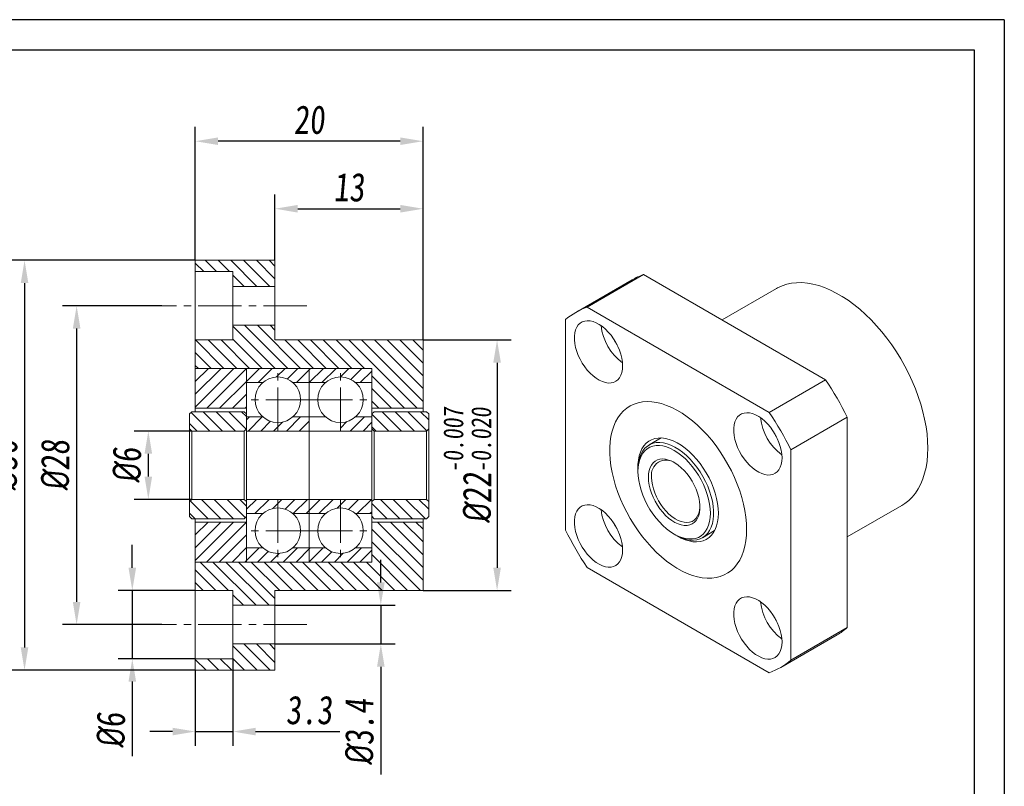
# Model space of a CAD drawing. Header units: millimetres. Extents: x 918 to 1066, y 189 to 294.
# Tile 3 of 3: x 980 to 1066, y 226 to 294. Entities that reach past the tile are written whole.
import ezdxf

# ---------------------------------------------------------------- set-up
doc = ezdxf.new("R2010")
doc.units = ezdxf.units.MM
doc.linetypes.add('CENTER2', pattern=[28.575, 19.05, -3.175, 3.175, -3.175])
doc.layers.get('0').update_dxf_attribs({"lineweight": 20})
for name, color, linetype, lineweight in [('中心线', 5, 'CENTER2', 13), ('外框', 7, 'Continuous', 25), ('标注', 1, 'Continuous', 13)]:
    doc.layers.add(name, color=color, linetype=linetype, lineweight=lineweight)
doc.styles.get("Standard").update_dxf_attribs({"font": 'SimSun.ttf', "width": 0.8, "oblique": 5})
doc.dimstyles.new('ISO-25', dxfattribs={"dimtxt": 2.5, "dimasz": 2, "dimexe": 1.25, "dimexo": 0, "dimtad": 1, "dimzin": 9, "dimdsep": 46, "dimtxsty": 'Standard', "dimcen": 2.5, "dimadec": 0, "dimazin": 2, "dimtfac": 1, "dimtix": 1, "dimtmove": 0, "dimatfit": 0, "dimfxl": 0, "dimarcsym": 0})
pattern_1 = [(45, (-168.1538, 0), (-0.561266, 0.561266), [])]

# ---------------------------------------------------------------- blocks, each defined once
blk = doc.blocks.new('Y')
at = {"lineweight": 30}
for points in [[(-3857.44, 2213.99), (-4154.44, 2213.99), (-4154.44, 2003.97)], [(-4136.76, 2009.27), (-4136.76, 2208.69), (-3862.74, 2208.69)]]:
    blk.add_lwpolyline(points, dxfattribs=at)
blk = doc.blocks.new('W')
at = {"lineweight": 30}
for p, q in [((-3857.44, 2213.99), (-3857.44, 2003.97)), ((-3857.44, 2213.99), (-3857.44, 2003.97)), ((-3862.74, 2208.69), (-3862.74, 2009.27))]:
    blk.add_line(p, q, dxfattribs=at)
blk.add_blockref('Y', (0, 0))
blk = doc.blocks.new('*D7')
at = {"layer": 'Defpoints', "color": 0, "transparency": 16777216}
for p in [(992.273, 268.613), (984.782, 240.613), (992.273, 240.613)]:
    blk.add_point(p, dxfattribs=at)
at = {"layer": '标注', "color": 0, "lineweight": -2, "transparency": 16777216}
for p, q in [((992.273, 268.613), (983.532, 268.613)), ((984.782, 266.613), (984.782, 242.613)), ((992.273, 240.613), (983.532, 240.613))]:
    blk.add_line(p, q, dxfattribs=at)
at = {"layer": '标注', "color": 0, "transparency": 16777216}
for points in [[(984.449, 266.613), (985.115, 266.613), (984.782, 268.613)], [(984.449, 242.613), (985.115, 242.613), (984.782, 240.613)]]:
    blk.add_solid(points, dxfattribs=at)
at = {"layer": '标注', "color": 0, "transparency": 16777216, "insert": (982.907, 254.613), "char_height": 2.5, "attachment_point": 5, "rotation": 90}
blk.add_mtext('{\\fISOCPEUR|b0|i0|c0|p34;%%C}28', dxfattribs=at)
blk = doc.blocks.new('*D8')
at = {"layer": 'Defpoints', "color": 0, "transparency": 16777216}
for p in [(995.203, 272.613), (980.209, 236.613), (995.203, 236.613)]:
    blk.add_point(p, dxfattribs=at)
at = {"layer": '标注', "color": 0, "lineweight": -2, "transparency": 16777216}
for p, q in [((995.203, 272.613), (978.959, 272.613)), ((980.209, 270.613), (980.209, 238.613)), ((995.203, 236.613), (978.959, 236.613))]:
    blk.add_line(p, q, dxfattribs=at)
at = {"layer": '标注', "color": 0, "transparency": 16777216}
for points in [[(979.876, 270.613), (980.542, 270.613), (980.209, 272.613)], [(979.876, 238.613), (980.542, 238.613), (980.209, 236.613)]]:
    blk.add_solid(points, dxfattribs=at)
at = {"layer": '标注', "color": 0, "transparency": 16777216, "insert": (978.334, 254.613), "char_height": 2.5, "attachment_point": 5, "rotation": 90}
blk.add_mtext('{\\fISOCPEUR|b0|i0|c0|p34;%%C}36', dxfattribs=at)
blk = doc.blocks.new('*D9')
at = {"layer": 'Defpoints', "color": 0, "transparency": 16777216}
for p in [(1015.203, 265.613), (1015.203, 243.613), (1021.706, 243.613)]:
    blk.add_point(p, dxfattribs=at)
at = {"layer": '标注', "color": 0, "lineweight": -2, "transparency": 16777216}
for p, q in [((1015.203, 265.613), (1022.956, 265.613)), ((1021.706, 263.613), (1021.706, 245.613)), ((1015.203, 243.613), (1022.956, 243.613))]:
    blk.add_line(p, q, dxfattribs=at)
at = {"layer": '标注', "color": 0, "transparency": 16777216}
for points in [[(1021.373, 263.613), (1022.04, 263.613), (1021.706, 265.613)], [(1021.373, 245.613), (1022.04, 245.613), (1021.706, 243.613)]]:
    blk.add_solid(points, dxfattribs=at)
at = {"layer": '标注', "color": 0, "transparency": 16777216, "insert": (1019.088, 254.613), "char_height": 2.5, "attachment_point": 5, "rotation": 90}
blk.add_mtext('{\\fISOCPEUR|b0|i0|c0|p34;%%C}22{\\H0.7x;\\S-0.007^ -0.020;}', dxfattribs=at)
blk = doc.blocks.new('*D10')
at = {"layer": 'Defpoints', "color": 0, "transparency": 16777216}
for p in [(995.203, 283.066), (995.203, 272.613), (1015.203, 265.613)]:
    blk.add_point(p, dxfattribs=at)
at = {"layer": '标注', "color": 0, "lineweight": -2, "transparency": 16777216}
for p, q in [((995.203, 272.613), (995.203, 284.316)), ((1015.203, 265.613), (1015.203, 284.316)), ((1013.203, 283.066), (997.203, 283.066))]:
    blk.add_line(p, q, dxfattribs=at)
at = {"layer": '标注', "color": 0, "transparency": 16777216}
for points in [[(997.203, 283.399), (997.203, 282.733), (995.203, 283.066)], [(1013.203, 283.399), (1013.203, 282.733), (1015.203, 283.066)]]:
    blk.add_solid(points, dxfattribs=at)
at = {"layer": '标注', "color": 0, "transparency": 16777216, "insert": (1005.203, 284.941), "char_height": 2.5, "attachment_point": 5}
blk.add_mtext('20', dxfattribs=at)
blk = doc.blocks.new('*D11')
at = {"layer": 'Defpoints', "color": 0, "transparency": 16777216}
for p in [(1015.203, 277.135), (1002.203, 272.613), (1015.203, 265.613)]:
    blk.add_point(p, dxfattribs=at)
at = {"layer": '标注', "color": 0, "lineweight": -2, "transparency": 16777216}
for p, q in [((1002.203, 272.613), (1002.203, 278.385)), ((1015.203, 265.613), (1015.203, 278.385)), ((1004.203, 277.135), (1013.203, 277.135))]:
    blk.add_line(p, q, dxfattribs=at)
at = {"layer": '标注', "color": 0, "transparency": 16777216}
for points in [[(1004.203, 277.468), (1004.203, 276.801), (1002.203, 277.135)], [(1013.203, 277.468), (1013.203, 276.801), (1015.203, 277.135)]]:
    blk.add_solid(points, dxfattribs=at)
at = {"layer": '标注', "color": 0, "transparency": 16777216, "insert": (1008.703, 279.01), "char_height": 2.5, "attachment_point": 5}
blk.add_mtext('13', dxfattribs=at)
blk = doc.blocks.new('*D12')
at = {"layer": 'Defpoints', "color": 0, "transparency": 16777216}
for p in [(1002.203, 242.313), (1002.203, 238.913), (1011.496, 238.913)]:
    blk.add_point(p, dxfattribs=at)
at = {"layer": '标注', "color": 0, "lineweight": -2, "transparency": 16777216}
for p, q in [((1011.496, 244.313), (1011.496, 246.313)), ((1002.203, 242.313), (1012.746, 242.313)), ((1011.496, 242.313), (1011.496, 238.913)), ((1002.203, 238.913), (1012.746, 238.913)), ((1011.496, 236.913), (1011.496, 227.465))]:
    blk.add_line(p, q, dxfattribs=at)
at = {"layer": '标注', "color": 0, "transparency": 16777216}
for points in [[(1011.163, 244.313), (1011.83, 244.313), (1011.496, 242.313)], [(1011.163, 236.913), (1011.83, 236.913), (1011.496, 238.913)]]:
    blk.add_solid(points, dxfattribs=at)
at = {"layer": '标注', "color": 0, "transparency": 16777216, "insert": (1009.621, 231.189), "char_height": 2.5, "attachment_point": 5, "rotation": 90}
blk.add_mtext('{\\fISOCPEUR|b0|i0|c0|p34;%%C}3.4', dxfattribs=at)
blk = doc.blocks.new('*D13')
at = {"layer": 'Defpoints', "color": 0, "transparency": 16777216}
for p in [(995.203, 243.613), (989.673, 237.613), (995.203, 237.613)]:
    blk.add_point(p, dxfattribs=at)
at = {"layer": '标注', "color": 0, "lineweight": -2, "transparency": 16777216}
for p, q in [((989.673, 245.613), (989.673, 247.613)), ((995.203, 243.613), (988.423, 243.613)), ((989.673, 243.613), (989.673, 237.613)), ((995.203, 237.613), (988.423, 237.613)), ((989.673, 235.613), (989.673, 229.065))]:
    blk.add_line(p, q, dxfattribs=at)
at = {"layer": '标注', "color": 0, "transparency": 16777216}
for points in [[(989.339, 245.613), (990.006, 245.613), (989.673, 243.613)], [(989.339, 235.613), (990.006, 235.613), (989.673, 237.613)]]:
    blk.add_solid(points, dxfattribs=at)
at = {"layer": '标注', "color": 0, "transparency": 16777216, "insert": (987.798, 231.339), "char_height": 2.5, "attachment_point": 5, "rotation": 90}
blk.add_mtext('{\\fISOCPEUR|b0|i0|c0|p34;%%C}6', dxfattribs=at)
blk = doc.blocks.new('*D14')
at = {"layer": 'Defpoints', "color": 0, "transparency": 16777216}
for p in [(998.503, 237.613), (995.203, 236.613), (995.203, 231.223)]:
    blk.add_point(p, dxfattribs=at)
at = {"layer": '标注', "color": 0, "lineweight": -2, "transparency": 16777216}
for p, q in [((998.503, 237.613), (998.503, 229.973)), ((995.203, 236.613), (995.203, 229.973)), ((993.203, 231.223), (991.203, 231.223)), ((995.203, 231.223), (998.503, 231.223)), ((1000.503, 231.223), (1007.887, 231.223))]:
    blk.add_line(p, q, dxfattribs=at)
at = {"layer": '标注', "color": 0, "transparency": 16777216}
for points in [[(993.203, 231.556), (993.203, 230.889), (995.203, 231.223)], [(1000.503, 231.556), (1000.503, 230.889), (998.503, 231.223)]]:
    blk.add_solid(points, dxfattribs=at)
at = {"layer": '标注', "color": 0, "transparency": 16777216, "insert": (1005.195, 233.098), "char_height": 2.5, "attachment_point": 5}
blk.add_mtext('3.3', dxfattribs=at)
blk = doc.blocks.new('*D15')
at = {"layer": 'Defpoints', "color": 0, "transparency": 16777216}
for p in [(994.903, 257.613), (991.079, 251.613), (994.903, 251.613)]:
    blk.add_point(p, dxfattribs=at)
at = {"layer": '标注', "color": 0, "lineweight": -2, "transparency": 16777216}
for p, q in [((994.903, 257.613), (989.829, 257.613)), ((991.079, 255.613), (991.079, 253.613)), ((994.903, 251.613), (989.829, 251.613))]:
    blk.add_line(p, q, dxfattribs=at)
at = {"layer": '标注', "color": 0, "transparency": 16777216}
for points in [[(990.746, 255.613), (991.412, 255.613), (991.079, 257.613)], [(990.746, 253.613), (991.412, 253.613), (991.079, 251.613)]]:
    blk.add_solid(points, dxfattribs=at)
at = {"layer": '标注', "color": 0, "transparency": 16777216, "insert": (989.204, 254.613), "char_height": 2.5, "attachment_point": 5, "rotation": 90}
blk.add_mtext('{\\fISOCPEUR|b0|i0|c0|p34;%%C}6', dxfattribs=at)

msp = doc.modelspace()

# ---------------------------------------------------------------- hatches: boundary and pattern name
h = msp.add_hatch()
h.set_pattern_fill('ANSI31', color=2, scale=0.25, angle=90)
h.set_pattern_definition([(135, (-168.1538, 0), (-0.561266, -0.561266), [])])
h.paths.add_polyline_path([(1010.703, 263.113), (1010.703, 259.613), (1015.203, 259.613), (1015.203, 263.113), (1015.203, 265.613), (1002.203, 265.613), (1002.203, 266.913), (998.503, 266.913), (998.503, 265.613), (995.203, 265.613), (995.203, 263.113)])
h.paths.add_polyline_path([(1002.203, 270.313), (1002.203, 272.613), (995.203, 272.613), (995.203, 271.613), (998.503, 271.613), (998.503, 270.313)])
h.paths.add_polyline_path([(998.503, 243.613), (998.503, 242.313), (1002.203, 242.313), (1002.203, 243.613), (1015.203, 243.613), (1015.203, 246.113), (1015.203, 249.613), (1010.703, 249.613), (1010.703, 246.113), (995.203, 246.113), (995.203, 243.613)])
h.paths.add_polyline_path([(994.903, 259.313), (994.703, 259.113), (994.703, 257.813), (994.903, 257.613), (999.503, 257.613), (999.703, 257.813), (999.703, 259.113), (999.503, 259.313)])
h.paths.add_polyline_path([(994.903, 251.613), (994.703, 251.413), (994.703, 250.113), (994.903, 249.913), (999.503, 249.913), (999.703, 250.113), (999.703, 251.413), (999.503, 251.613)])
h.paths.add_polyline_path([(1002.203, 236.613), (1002.203, 238.913), (998.503, 238.913), (998.503, 237.613), (995.203, 237.613), (995.203, 236.613)])
h.paths.add_polyline_path([(1015.503, 257.613), (1015.703, 257.813), (1015.703, 259.113), (1015.503, 259.313), (1010.903, 259.313), (1010.703, 259.113), (1010.703, 257.813), (1010.903, 257.613)])
h.paths.add_polyline_path([(1010.903, 251.613), (1010.703, 251.413), (1010.703, 250.113), (1010.903, 249.913), (1015.503, 249.913), (1015.703, 250.113), (1015.703, 251.413), (1015.503, 251.613)])
h = msp.add_hatch()
h.set_pattern_fill('ANSI31', color=2, scale=0.25)
h.set_pattern_definition(pattern_1)
h.paths.add_polyline_path([(999.703, 259.613), (999.703, 263.113), (995.203, 263.113), (995.203, 259.613)])
h.paths.add_polyline_path([(999.703, 246.113), (999.703, 249.613), (995.203, 249.613), (995.203, 246.113)])
h = msp.add_hatch()
h.set_pattern_fill('ANSI31', color=2, scale=0.25)
h.set_pattern_definition(pattern_1)
h.paths.add_polyline_path([(1002.453, 263.113), (999.703, 263.113), (999.703, 261.863), (1001.13, 261.863, -0.182676), (1002.453, 262.363)])
h.paths.add_polyline_path([(1005.203, 263.113), (1002.453, 263.113), (1002.453, 262.363, -0.182676), (1003.775, 261.863), (1005.203, 261.863)])
h.paths.add_polyline_path([(1007.953, 263.113), (1005.203, 263.113), (1005.203, 261.863), (1006.63, 261.863, -0.182676), (1007.953, 262.363)])
h.paths.add_polyline_path([(1010.703, 263.113), (1007.953, 263.113), (1007.953, 262.363, -0.182676), (1009.275, 261.863), (1010.703, 261.863)])
h.paths.add_polyline_path([(1010.703, 258.863), (1009.275, 258.863, -0.182676), (1007.953, 258.363), (1007.953, 257.613), (1010.703, 257.613)])
h.paths.add_polyline_path([(1001.13, 258.863), (999.703, 258.863), (999.703, 257.613), (1002.453, 257.613), (1002.453, 258.363, -0.182676)])
h.paths.add_polyline_path([(1005.203, 258.863), (1003.775, 258.863, -0.182676), (1002.453, 258.363), (1002.453, 257.613), (1005.203, 257.613)])
h.paths.add_polyline_path([(1005.203, 251.613), (1002.453, 251.613), (1002.453, 250.863, -0.182676), (1003.775, 250.363), (1005.203, 250.363)])
h.paths.add_polyline_path([(1002.453, 251.613), (999.703, 251.613), (999.703, 250.363), (1001.13, 250.363, -0.182676), (1002.453, 250.863)])
h.paths.add_polyline_path([(1001.13, 247.363), (999.703, 247.363), (999.703, 246.113), (1002.453, 246.113), (1002.453, 246.863, -0.182676)])
h.paths.add_polyline_path([(1005.203, 247.363), (1003.775, 247.363, -0.182676), (1002.453, 246.863), (1002.453, 246.113), (1005.203, 246.113)])
h.paths.add_polyline_path([(1007.953, 246.863, -0.182676), (1006.63, 247.363), (1005.203, 247.363), (1005.203, 246.113), (1007.953, 246.113)])
h.paths.add_polyline_path([(1010.703, 247.363), (1009.275, 247.363, -0.182676), (1007.953, 246.863), (1007.953, 246.113), (1010.703, 246.113)])
h.paths.add_polyline_path([(1010.703, 251.613), (1007.953, 251.613), (1007.953, 250.863, -0.182676), (1009.275, 250.363), (1010.703, 250.363)])
h.paths.add_polyline_path([(1007.953, 251.613), (1005.203, 251.613), (1005.203, 250.363), (1006.63, 250.363, -0.182676), (1007.953, 250.863)])

# ---------------------------------------------------------------- linework, layer by layer
at = {"color": 7, "linetype": 'Continuous', "lineweight": 15}
for p, q in [((995.203, 272.613), (1002.203, 272.613)), ((995.203, 271.613), (995.203, 272.613)), ((1002.203, 270.313), (1002.203, 272.613)), ((998.503, 271.613), (995.203, 271.613)), ((995.203, 271.613), (995.203, 265.613)), ((998.503, 271.613), (998.503, 270.313)), ((1033.563, 270.889), (1028.613, 268.031)), ((1034.562, 271.35), (1029.612, 268.492)), ((1034.562, 271.35), (1050.562, 262.113)), ((1002.203, 270.313), (998.503, 270.313)), ((998.503, 266.913), (998.503, 270.313)), ((1002.203, 266.913), (1002.203, 270.313)), ((1046.255, 270.133), (1041.462, 267.366)), ((1029.612, 268.492), (1045.612, 259.256)), ((1027.713, 248.919), (1027.713, 267.396)), ((998.503, 266.913), (998.503, 265.613)), ((998.503, 266.913), (1002.203, 266.913)), ((1002.203, 265.613), (1002.203, 266.913)), ((995.203, 265.613), (998.503, 265.613)), ((995.203, 263.113), (995.203, 265.613)), ((1002.203, 265.613), (1015.203, 265.613)), ((1015.203, 263.113), (1015.203, 265.613)), ((1010.703, 263.113), (995.203, 263.113)), ((995.203, 263.113), (995.203, 259.613)), ((999.703, 263.113), (999.703, 257.613)), ((999.703, 263.113), (999.703, 259.613)), ((1010.703, 257.613), (1010.703, 263.113)), ((1010.703, 259.613), (1010.703, 263.113)), ((1015.203, 259.613), (1015.203, 263.113)), ((1050.562, 262.113), (1045.612, 259.256)), ((995.203, 259.613), (999.703, 259.613)), ((995.203, 259.613), (995.203, 259.313)), ((1010.703, 259.613), (1015.203, 259.613)), ((1015.203, 259.313), (1015.203, 259.613)), ((994.903, 259.313), (994.703, 259.113)), ((994.703, 257.813), (994.703, 259.113)), ((994.903, 259.313), (999.503, 259.313)), ((999.703, 259.113), (999.503, 259.313)), ((999.703, 257.813), (999.703, 259.113)), ((1010.903, 259.313), (1010.703, 259.113)), ((1010.703, 257.813), (1010.703, 259.113)), ((1010.903, 259.313), (1015.503, 259.313)), ((1015.703, 259.113), (1015.503, 259.313)), ((1015.703, 257.813), (1015.703, 259.113)), ((1052.462, 258.823), (1047.512, 255.966)), ((1052.462, 258.823), (1052.462, 240.347)), ((994.703, 257.813), (994.903, 257.613)), ((994.703, 251.413), (994.703, 257.813)), ((999.503, 257.613), (999.703, 257.813)), ((1010.703, 257.813), (1010.903, 257.613)), ((1015.503, 257.613), (1015.703, 257.813)), ((1015.703, 257.813), (1015.703, 251.413)), ((994.903, 257.613), (994.903, 251.613)), ((994.903, 257.613), (999.503, 257.613)), ((999.503, 251.613), (999.503, 257.613)), ((1010.703, 257.613), (999.703, 257.613)), ((999.703, 251.613), (999.703, 257.613)), ((1010.703, 257.613), (1010.703, 251.613)), ((1010.903, 257.613), (1010.903, 251.613)), ((1010.903, 257.613), (1015.503, 257.613)), ((1015.503, 251.613), (1015.503, 257.613)), ((1036.116, 257.005), (1035.05, 256.391)), ((1047.512, 255.966), (1047.512, 237.49)), ((1034.077, 254.239), (1034.077, 254.075)), ((994.903, 251.613), (994.703, 251.413)), ((994.703, 250.113), (994.703, 251.413)), ((999.503, 251.613), (994.903, 251.613)), ((999.703, 251.413), (999.503, 251.613)), ((999.703, 251.613), (1010.703, 251.613)), ((999.703, 251.613), (999.703, 246.113)), ((999.703, 250.113), (999.703, 251.413)), ((1010.903, 251.613), (1010.703, 251.413)), ((1010.703, 246.113), (1010.703, 251.613)), ((1010.703, 250.113), (1010.703, 251.413)), ((1015.503, 251.613), (1010.903, 251.613)), ((1015.703, 251.413), (1015.503, 251.613)), ((1015.703, 250.113), (1015.703, 251.413)), ((1052.462, 248.314), (1057.254, 251.08)), ((994.703, 250.113), (994.903, 249.913)), ((999.503, 249.913), (994.903, 249.913)), ((995.203, 249.913), (995.203, 249.613)), ((999.503, 249.913), (999.703, 250.113)), ((1010.703, 250.113), (1010.903, 249.913)), ((1015.503, 249.913), (1010.903, 249.913)), ((1015.203, 249.613), (1015.203, 249.913)), ((1015.503, 249.913), (1015.703, 250.113)), ((999.703, 249.613), (995.203, 249.613)), ((995.203, 249.613), (995.203, 246.113)), ((999.703, 249.613), (999.703, 246.113)), ((1015.203, 249.613), (1010.703, 249.613)), ((1010.703, 246.113), (1010.703, 249.613)), ((1015.203, 246.113), (1015.203, 249.613)), ((1037.258, 248.564), (1037.4, 248.483)), ((1039.75, 248.25), (1040.815, 248.865)), ((995.203, 246.113), (1010.703, 246.113)), ((995.203, 243.613), (995.203, 246.113)), ((1015.203, 243.613), (1015.203, 246.113)), ((1045.612, 236.393), (1029.612, 245.629)), ((998.503, 243.613), (995.203, 243.613)), ((995.203, 243.613), (995.203, 237.613)), ((998.503, 243.613), (998.503, 242.313)), ((1015.203, 243.613), (1002.203, 243.613)), ((1002.203, 242.313), (1002.203, 243.613)), ((1002.203, 242.313), (998.503, 242.313)), ((998.503, 238.913), (998.503, 242.313)), ((1002.203, 238.913), (1002.203, 242.313)), ((1046.612, 236.854), (1051.561, 239.711)), ((1052.462, 240.347), (1047.512, 237.49)), ((998.503, 238.913), (1002.203, 238.913)), ((998.503, 238.913), (998.503, 237.613)), ((1002.203, 236.613), (1002.203, 238.913)), ((995.203, 237.613), (998.503, 237.613)), ((995.203, 236.613), (995.203, 237.613)), ((995.203, 236.613), (1002.203, 236.613))]:
    msp.add_line(p, q, dxfattribs=at)
for p, q in [((1005.203, 246.113), (1005.203, 263.113)), ((1001.13, 261.863), (999.703, 261.863)), ((1005.203, 261.863), (1003.775, 261.863)), ((1005.203, 261.863), (1006.63, 261.863)), ((1009.275, 261.863), (1010.703, 261.863)), ((1001.13, 258.863), (999.703, 258.863)), ((1005.203, 258.863), (1003.775, 258.863)), ((1005.203, 258.863), (1006.63, 258.863)), ((1009.275, 258.863), (1010.703, 258.863)), ((1001.13, 250.363), (999.703, 250.363)), ((1005.203, 250.363), (1003.775, 250.363)), ((1005.203, 250.363), (1006.63, 250.363)), ((1009.275, 250.363), (1010.703, 250.363)), ((1001.13, 247.363), (999.703, 247.363)), ((1005.203, 247.363), (1003.775, 247.363)), ((1005.203, 247.363), (1006.63, 247.363)), ((1009.275, 247.363), (1010.703, 247.363))]:
    msp.add_line(p, q)
at = {"color": 7, "linetype": 'Continuous', "lineweight": 15, "flags": 128}
for points in [[(1046.255, 270.133), (1046.347, 270.185), (1046.733, 270.365), (1047.141, 270.501), (1047.569, 270.594), (1048.016, 270.641), (1048.48, 270.644), (1048.959, 270.602), (1049.45, 270.516), (1049.951, 270.385), (1050.461, 270.21), (1050.976, 269.993), (1051.495, 269.734), (1052.014, 269.434), (1052.533, 269.094), (1053.048, 268.717), (1053.558, 268.303), (1054.059, 267.855), (1054.55, 267.375), (1055.029, 266.864), (1055.493, 266.325), (1055.94, 265.761), (1056.368, 265.174), (1056.776, 264.567), (1057.162, 263.942), (1057.523, 263.301), (1057.859, 262.649), (1058.167, 261.988), (1058.447, 261.321), (1058.697, 260.65), (1058.916, 259.979), (1059.102, 259.311), (1059.256, 258.649), (1059.377, 257.995), (1059.463, 257.354), (1059.515, 256.726), (1059.533, 256.116), (1059.515, 255.527), (1059.463, 254.959), (1059.377, 254.417), (1059.256, 253.903), (1059.102, 253.419), (1058.916, 252.966), (1058.697, 252.548), (1058.447, 252.166), (1058.167, 251.821), (1057.859, 251.516), (1057.523, 251.252), (1057.254, 251.08)], [(1032.734, 263.342), (1032.716, 263.666), (1032.664, 264.004), (1032.579, 264.351), (1032.461, 264.702), (1032.312, 265.051), (1032.136, 265.391), (1031.935, 265.719), (1031.712, 266.027), (1031.471, 266.311), (1031.216, 266.567), (1030.951, 266.79), (1030.68, 266.976), (1030.409, 267.123), (1030.14, 267.228), (1029.88, 267.289), (1029.631, 267.305), (1029.399, 267.277), (1029.186, 267.204), (1028.997, 267.087), (1028.835, 266.93), (1028.701, 266.733), (1028.599, 266.501), (1028.53, 266.237), (1028.495, 265.946), (1028.495, 265.632), (1028.53, 265.301), (1028.599, 264.957), (1028.701, 264.607), (1028.835, 264.257), (1028.997, 263.911), (1029.186, 263.577), (1029.399, 263.258), (1029.631, 262.962), (1029.88, 262.691), (1030.14, 262.451), (1030.409, 262.246), (1030.68, 262.079), (1030.951, 261.953), (1031.216, 261.87), (1031.471, 261.831), (1031.712, 261.837), (1031.935, 261.888), (1032.136, 261.983), (1032.312, 262.12), (1032.461, 262.298), (1032.579, 262.513), (1032.664, 262.761), (1032.716, 263.039), (1032.734, 263.342)], [(1043.623, 248.973), (1043.606, 249.508), (1043.554, 250.059), (1043.468, 250.625), (1043.349, 251.2), (1043.197, 251.783), (1043.013, 252.37), (1042.799, 252.957), (1042.554, 253.541), (1042.281, 254.119), (1041.981, 254.687), (1041.657, 255.242), (1041.309, 255.782), (1040.94, 256.302), (1040.552, 256.8), (1040.147, 257.273), (1039.727, 257.718), (1039.296, 258.134), (1038.855, 258.516), (1038.406, 258.864), (1037.953, 259.175), (1037.499, 259.448), (1037.045, 259.68), (1036.594, 259.871), (1036.149, 260.019), (1035.712, 260.124), (1035.286, 260.185), (1034.874, 260.202), (1034.477, 260.174), (1034.098, 260.102), (1033.739, 259.986), (1033.403, 259.827), (1033.09, 259.625), (1032.804, 259.383), (1032.545, 259.1), (1032.315, 258.78), (1032.115, 258.423), (1031.947, 258.032), (1031.812, 257.609), (1031.709, 257.156), (1031.641, 256.676), (1031.606, 256.172), (1031.606, 255.647), (1031.641, 255.104), (1031.709, 254.545), (1031.812, 253.974), (1031.947, 253.394), (1032.115, 252.809), (1032.315, 252.222), (1032.545, 251.636), (1032.804, 251.054), (1033.09, 250.481), (1033.403, 249.919), (1033.739, 249.371), (1034.098, 248.841), (1034.477, 248.331), (1034.874, 247.846), (1035.286, 247.386), (1035.712, 246.955), (1036.149, 246.556), (1036.594, 246.191), (1037.045, 245.861), (1037.499, 245.569), (1037.953, 245.316), (1038.406, 245.104), (1038.855, 244.935), (1039.296, 244.808), (1039.727, 244.725), (1040.147, 244.686), (1040.552, 244.692), (1040.94, 244.742), (1041.309, 244.836), (1041.657, 244.974), (1041.981, 245.154), (1042.281, 245.376), (1042.554, 245.639), (1042.799, 245.941), (1043.013, 246.279), (1043.197, 246.654), (1043.349, 247.061), (1043.468, 247.499), (1043.554, 247.966), (1043.606, 248.458), (1043.623, 248.973)], [(1043.623, 248.973), (1043.606, 249.508), (1043.554, 250.059), (1043.468, 250.625), (1043.349, 251.2), (1043.197, 251.783), (1043.013, 252.37), (1042.799, 252.957), (1042.554, 253.541), (1042.281, 254.119), (1041.981, 254.687), (1041.657, 255.242), (1041.309, 255.782), (1040.94, 256.302), (1040.552, 256.8), (1040.147, 257.273), (1039.727, 257.718), (1039.296, 258.134), (1038.855, 258.516), (1038.406, 258.864), (1037.953, 259.175), (1037.499, 259.448), (1037.045, 259.68), (1036.594, 259.871), (1036.149, 260.019), (1035.712, 260.124), (1035.286, 260.185), (1034.874, 260.202), (1034.477, 260.174), (1034.098, 260.102), (1033.739, 259.986), (1033.403, 259.827), (1033.09, 259.625), (1032.804, 259.383), (1032.545, 259.1), (1032.315, 258.78), (1032.115, 258.423), (1031.947, 258.032), (1031.812, 257.609), (1031.709, 257.156), (1031.641, 256.676), (1031.606, 256.172), (1031.606, 255.647), (1031.641, 255.104), (1031.709, 254.545), (1031.812, 253.974), (1031.947, 253.394), (1032.115, 252.809), (1032.315, 252.222), (1032.545, 251.636), (1032.804, 251.054), (1033.09, 250.481), (1033.403, 249.919), (1033.739, 249.371), (1034.098, 248.841), (1034.477, 248.331), (1034.874, 247.846), (1035.286, 247.386), (1035.712, 246.955), (1036.149, 246.556), (1036.594, 246.191), (1037.045, 245.861), (1037.499, 245.569), (1037.953, 245.316), (1038.406, 245.104), (1038.855, 244.935), (1039.296, 244.808), (1039.727, 244.725), (1040.147, 244.686), (1040.552, 244.692), (1040.94, 244.742), (1041.309, 244.836), (1041.657, 244.974), (1041.981, 245.154), (1042.281, 245.376), (1042.554, 245.639), (1042.799, 245.941), (1043.013, 246.279), (1043.197, 246.654), (1043.349, 247.061), (1043.468, 247.499), (1043.554, 247.966), (1043.606, 248.458), (1043.623, 248.973)], [(1046.734, 255.26), (1046.716, 255.584), (1046.664, 255.922), (1046.579, 256.269), (1046.461, 256.62), (1046.312, 256.969), (1046.136, 257.309), (1045.935, 257.637), (1045.712, 257.945), (1045.471, 258.229), (1045.216, 258.485), (1044.951, 258.708), (1044.68, 258.894), (1044.409, 259.041), (1044.14, 259.146), (1043.88, 259.207), (1043.631, 259.223), (1043.399, 259.195), (1043.186, 259.122), (1042.997, 259.005), (1042.835, 258.848), (1042.701, 258.651), (1042.599, 258.419), (1042.53, 258.155), (1042.495, 257.864), (1042.495, 257.55), (1042.53, 257.219), (1042.599, 256.875), (1042.701, 256.525), (1042.835, 256.175), (1042.997, 255.829), (1043.186, 255.495), (1043.399, 255.176), (1043.631, 254.88), (1043.88, 254.609), (1044.14, 254.369), (1044.409, 254.164), (1044.68, 253.997), (1044.951, 253.871), (1045.216, 253.788), (1045.471, 253.749), (1045.712, 253.755), (1045.935, 253.806), (1046.136, 253.901), (1046.312, 254.038), (1046.461, 254.216), (1046.579, 254.431), (1046.664, 254.679), (1046.716, 254.957), (1046.734, 255.26)], [(1041.148, 250.402), (1041.13, 250.818), (1041.078, 251.251), (1040.991, 251.696), (1040.87, 252.148), (1040.717, 252.603), (1040.534, 253.056), (1040.321, 253.503), (1040.081, 253.94), (1039.817, 254.362), (1039.531, 254.765), (1039.225, 255.145), (1038.904, 255.497), (1038.57, 255.82), (1038.226, 256.109), (1037.877, 256.361), (1037.524, 256.575), (1037.173, 256.747), (1036.826, 256.877), (1036.486, 256.963), (1036.158, 257.003), (1035.845, 256.999), (1035.549, 256.949), (1035.273, 256.854), (1035.021, 256.716), (1034.794, 256.535), (1034.596, 256.313), (1034.427, 256.053), (1034.29, 255.757), (1034.186, 255.428), (1034.116, 255.069), (1034.081, 254.685), (1034.079, 254.358)], [(1034.077, 254.239), (1034.094, 254.623), (1034.147, 254.983), (1034.234, 255.315), (1034.355, 255.615), (1034.508, 255.88), (1034.692, 256.107), (1034.904, 256.295), (1035.143, 256.44), (1035.406, 256.541), (1035.689, 256.598), (1035.991, 256.609), (1036.308, 256.575), (1036.637, 256.496), (1036.974, 256.372), (1037.315, 256.206), (1037.657, 255.998), (1037.996, 255.752), (1038.329, 255.469), (1038.652, 255.152), (1038.962, 254.806), (1039.256, 254.433), (1039.529, 254.038), (1039.78, 253.625), (1040.006, 253.197), (1040.204, 252.761), (1040.373, 252.32), (1040.51, 251.879), (1040.614, 251.442), (1040.684, 251.015), (1040.719, 250.602), (1040.719, 250.207), (1040.684, 249.834), (1040.614, 249.487), (1040.51, 249.171), (1040.373, 248.888), (1040.204, 248.642), (1040.006, 248.434), (1039.78, 248.268), (1039.529, 248.144), (1039.256, 248.065), (1038.962, 248.031), (1038.652, 248.042), (1038.329, 248.099), (1037.996, 248.201), (1037.657, 248.346), (1037.4, 248.483)], [(1034.077, 254.075), (1034.094, 253.681), (1034.146, 253.271), (1034.233, 252.85), (1034.352, 252.422), (1034.503, 251.992), (1034.685, 251.565), (1034.894, 251.145), (1035.13, 250.737), (1035.389, 250.346), (1035.668, 249.975), (1035.965, 249.629), (1036.276, 249.312), (1036.597, 249.026), (1036.926, 248.776), (1037.259, 248.564), (1037.591, 248.392), (1037.92, 248.262), (1038.242, 248.176), (1038.553, 248.135), (1038.85, 248.138), (1039.129, 248.186), (1039.388, 248.279), (1039.624, 248.415), (1039.833, 248.593), (1040.015, 248.81), (1040.166, 249.066), (1040.285, 249.356), (1040.371, 249.678), (1040.423, 250.028), (1040.441, 250.402), (1040.423, 250.796), (1040.371, 251.206), (1040.285, 251.627), (1040.166, 252.055), (1040.015, 252.485), (1039.833, 252.912), (1039.624, 253.332), (1039.388, 253.74), (1039.129, 254.131), (1038.85, 254.502), (1038.553, 254.848), (1038.242, 255.165), (1037.92, 255.451), (1037.591, 255.701), (1037.259, 255.913), (1036.926, 256.085), (1036.597, 256.215), (1036.276, 256.301), (1035.965, 256.342), (1035.668, 256.339), (1035.389, 256.291), (1035.13, 256.198), (1034.894, 256.062), (1034.685, 255.884), (1034.503, 255.667), (1034.352, 255.411), (1034.233, 255.121), (1034.146, 254.799), (1034.094, 254.449), (1034.077, 254.075)], [(1034.996, 253.545), (1035.013, 253.856), (1035.064, 254.143), (1035.149, 254.4), (1035.265, 254.625), (1035.412, 254.814), (1035.587, 254.964), (1035.787, 255.073), (1036.009, 255.138), (1036.25, 255.16), (1036.507, 255.137), (1036.775, 255.07), (1037.05, 254.961), (1037.329, 254.81), (1037.606, 254.62), (1037.878, 254.394), (1038.141, 254.136), (1038.39, 253.848), (1038.622, 253.536), (1038.834, 253.205), (1039.022, 252.859), (1039.183, 252.503), (1039.314, 252.144), (1039.415, 251.786), (1039.483, 251.435), (1039.517, 251.096), (1039.517, 250.774), (1039.483, 250.474), (1039.415, 250.202), (1039.314, 249.96), (1039.183, 249.752), (1039.022, 249.583), (1038.834, 249.453), (1038.622, 249.366), (1038.39, 249.322), (1038.141, 249.323), (1037.878, 249.368), (1037.606, 249.456), (1037.329, 249.587), (1037.05, 249.757), (1036.775, 249.965), (1036.507, 250.208), (1036.25, 250.482), (1036.009, 250.782), (1035.787, 251.104), (1035.587, 251.443), (1035.412, 251.795), (1035.265, 252.153), (1035.149, 252.513), (1035.064, 252.868), (1035.013, 253.214), (1034.996, 253.545)], [(1035.279, 253.545), (1035.296, 253.221), (1035.348, 252.883), (1035.434, 252.536), (1035.552, 252.185), (1035.7, 251.836), (1035.876, 251.496), (1036.078, 251.168), (1036.301, 250.86), (1036.542, 250.576), (1036.797, 250.32), (1037.062, 250.097), (1037.332, 249.911), (1037.604, 249.764), (1037.872, 249.659), (1038.133, 249.598), (1038.381, 249.582), (1038.614, 249.61), (1038.826, 249.683), (1039.016, 249.8), (1039.178, 249.957), (1039.312, 250.154), (1039.414, 250.386), (1039.482, 250.65), (1039.517, 250.941), (1039.52, 251.016)], [(1032.734, 247.176), (1032.716, 247.499), (1032.664, 247.837), (1032.579, 248.184), (1032.461, 248.535), (1032.312, 248.884), (1032.136, 249.225), (1031.935, 249.552), (1031.712, 249.86), (1031.471, 250.145), (1031.216, 250.4), (1030.951, 250.623), (1030.68, 250.809), (1030.409, 250.956), (1030.14, 251.061), (1029.88, 251.122), (1029.631, 251.139), (1029.399, 251.11), (1029.186, 251.037), (1028.997, 250.921), (1028.835, 250.763), (1028.701, 250.566), (1028.599, 250.334), (1028.53, 250.071), (1028.495, 249.779), (1028.495, 249.465), (1028.53, 249.134), (1028.599, 248.791), (1028.701, 248.441), (1028.835, 248.09), (1028.997, 247.745), (1029.186, 247.41), (1029.399, 247.092), (1029.631, 246.795), (1029.88, 246.524), (1030.14, 246.285), (1030.409, 246.08), (1030.68, 245.913), (1030.951, 245.787), (1031.216, 245.703), (1031.471, 245.665), (1031.712, 245.671), (1031.935, 245.722), (1032.136, 245.816), (1032.312, 245.954), (1032.461, 246.131), (1032.579, 246.346), (1032.664, 246.594), (1032.716, 246.872), (1032.734, 247.176)], [(1037.504, 248.424), (1037.524, 248.412), (1037.877, 248.219), (1038.226, 248.067), (1038.57, 247.96), (1038.904, 247.896), (1039.225, 247.878), (1039.531, 247.906), (1039.817, 247.978), (1040.081, 248.095), (1040.321, 248.255), (1040.534, 248.456), (1040.717, 248.698), (1040.87, 248.976), (1040.991, 249.289), (1041.078, 249.633), (1041.13, 250.005), (1041.148, 250.402)], [(1046.734, 239.094), (1046.716, 239.417), (1046.664, 239.755), (1046.579, 240.102), (1046.461, 240.453), (1046.312, 240.802), (1046.136, 241.143), (1045.935, 241.47), (1045.712, 241.778), (1045.471, 242.062), (1045.216, 242.318), (1044.951, 242.541), (1044.68, 242.727), (1044.409, 242.874), (1044.14, 242.979), (1043.88, 243.04), (1043.631, 243.056), (1043.399, 243.028), (1043.186, 242.955), (1042.997, 242.839), (1042.835, 242.681), (1042.701, 242.484), (1042.599, 242.252), (1042.53, 241.989), (1042.495, 241.697), (1042.495, 241.383), (1042.53, 241.052), (1042.599, 240.709), (1042.701, 240.359), (1042.835, 240.008), (1042.997, 239.663), (1043.186, 239.328), (1043.399, 239.01), (1043.631, 238.713), (1043.88, 238.442), (1044.14, 238.203), (1044.409, 237.998), (1044.68, 237.831), (1044.951, 237.705), (1045.216, 237.621), (1045.471, 237.583), (1045.712, 237.589), (1045.935, 237.64), (1046.136, 237.734), (1046.312, 237.872), (1046.461, 238.049), (1046.579, 238.264), (1046.664, 238.512), (1046.716, 238.79), (1046.734, 239.094)]]:
    msp.add_lwpolyline(points, dxfattribs=at)
for centre in [(1002.453, 260.363), (1007.953, 260.363), (1002.453, 248.863), (1007.953, 248.863)]:
    msp.add_circle(centre, 2)
at = {"color": 7, "linetype": 'Continuous', "lineweight": 15}
for centre, radius, start, end in [((1036.591, 265.639), 6.061, 109.55623, 119.97445), ((1031.633, 262.801), 6.04, 109.54304, 130.46771), ((1035.538, 267.41), 4.732, 186.51128, 233.48334), ((1034.63, 266.886), 2.926, 204.72544, 215.26919), ((1024.622, 244.944), 31.108, 26.49922, 33.50078), ((1049.538, 259.328), 4.732, 186.51128, 233.48334), ((1019.672, 242.086), 31.108, 26.49922, 33.50078), ((1048.63, 258.804), 2.926, 204.72544, 215.26919), ((1036.56, 253.762), 1.3, 53.61194, 189.63657), ((1035.538, 251.243), 4.732, 186.51128, 233.48334), ((1034.63, 250.72), 2.926, 204.72544, 215.26919), ((1055.552, 262.799), 31.108, 206.49922, 213.50078), ((1049.538, 243.161), 4.732, 186.51128, 233.48334), ((1048.63, 242.638), 2.926, 204.72544, 215.26919), ((1048.534, 244.952), 6.052, 300.01308, 310.46153), ((1043.592, 242.084), 6.04, 289.54304, 310.46771)]:
    msp.add_arc(centre, radius, start, end, dxfattribs=at)
at = {"layer": '中心线', "ltscale": 0.2}
for p, q in [((1004.991, 268.613), (992.273, 268.613)), ((1002.453, 257.613), (1002.453, 263.113)), ((1007.953, 257.613), (1007.953, 263.113)), ((1005.203, 260.363), (999.703, 260.363)), ((1005.203, 260.363), (1010.703, 260.363)), ((1002.453, 251.613), (1002.453, 246.113)), ((1007.953, 251.613), (1007.953, 246.113)), ((1005.203, 248.863), (999.703, 248.863)), ((1005.203, 248.863), (1010.703, 248.863)), ((1004.991, 240.613), (992.273, 240.613))]:
    msp.add_line(p, q, dxfattribs=at)

# ---------------------------------------------------------------- block references
at = {"layer": '外框', "lineweight": 25, "xscale": 0.4998130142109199, "yscale": 0.4998130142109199, "zscale": 0.4998130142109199}
msp.add_blockref('W', (2994.248, -812.844), dxfattribs=at)

# ---------------------------------------------------------------- dimensions: what is measured, and where the dimension line sits
at = {"layer": '标注'}
for base, p1, p2, picture, middle in [((995.203, 283.066), (1015.203, 265.613), (995.203, 272.613), '*D10', (1005.203, 284.941)), ((1015.203, 277.135), (1002.203, 272.613), (1015.203, 265.613), '*D11', (1008.703, 279.01))]:
    dim = msp.add_linear_dim(base=base, p1=p1, p2=p2, dimstyle='ISO-25', dxfattribs=at)
    dim.commit()
    dim.dimension.update_dxf_attribs({"geometry": picture, "text_midpoint": middle})
for base, p1, p2, text, picture, middle in [((980.209, 236.613), (995.203, 272.613), (995.203, 236.613), '{\\fISOCPEUR|b0|i0|c0|p34;%%C}<>', '*D8', (978.334, 254.613)), ((984.782, 240.613), (992.273, 268.613), (992.273, 240.613), '{\\fISOCPEUR|b0|i0|c0|p34;%%C}<>', '*D7', (982.907, 254.613)), ((1021.706, 243.613), (1015.203, 265.613), (1015.203, 243.613), '{\\fISOCPEUR|b0|i0|c0|p34;%%C}<>{\\H0.7x;\\S-0.007^ -0.020;}', '*D9', (1019.088, 254.613)), ((991.079, 251.613), (994.903, 257.613), (994.903, 251.613), '{\\fISOCPEUR|b0|i0|c0|p34;%%C}<>', '*D15', (989.204, 254.613))]:
    dim = msp.add_linear_dim(base=base, p1=p1, p2=p2, angle=90, text=text, dimstyle='ISO-25', dxfattribs=at)
    dim.commit()
    dim.dimension.update_dxf_attribs({"geometry": picture, "text_midpoint": middle})
for base, p1, p2, picture, middle in [((989.673, 237.613), (995.203, 243.613), (995.203, 237.613), '*D13', (989.673, 231.339)), ((1011.496, 238.913), (1002.203, 242.313), (1002.203, 238.913), '*D12', (1011.496, 231.189))]:
    dim = msp.add_linear_dim(base=base, p1=p1, p2=p2, angle=90, text='{\\fISOCPEUR|b0|i0|c0|p34;%%C}<>', dimstyle='ISO-25', dxfattribs=at)
    dim.commit()
    dim.dimension.update_dxf_attribs({"geometry": picture, "text_midpoint": middle, "dimtype": 160})
dim = msp.add_linear_dim(base=(995.203, 231.223), p1=(998.503, 237.613), p2=(995.203, 236.613), dimstyle='ISO-25', dxfattribs=at)
dim.commit()
dim.dimension.update_dxf_attribs({"geometry": '*D14', "text_midpoint": (1005.195, 231.223), "dimtype": 160})

doc.saveas('drawing.dxf')
